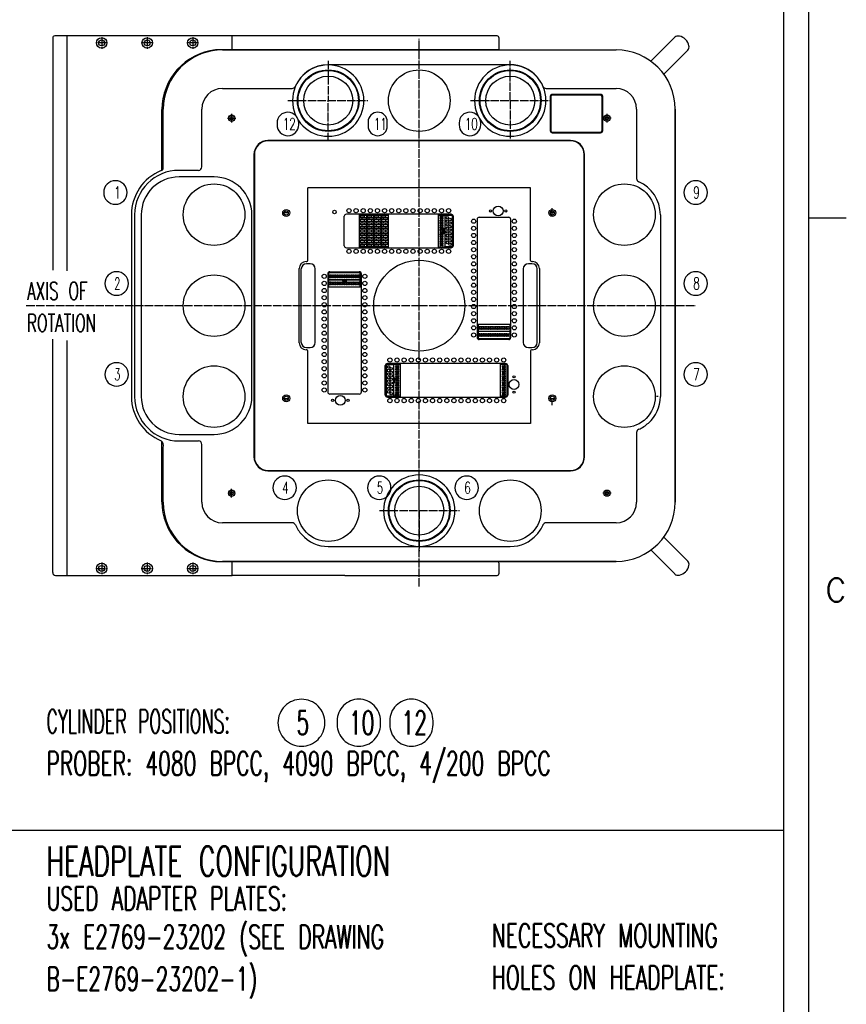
# Model space of a CAD drawing. Extents: x -1765 to 4890, y -3481 to 1222.
# Tile 97 of 98: x 3709 to 4890, y -1099 to 309. Entities that reach past the tile are written whole.
import ezdxf

# ---------------------------------------------------------------- set-up
doc = ezdxf.new("R2010")
doc.units = 0
doc.linetypes.add('DOT_CENTER', pattern=[14, 12, -1, 0, -1])
doc.layers.get('0').update_dxf_attribs({"linetype": 'CONTINUOUS'})
doc.layers.add('1', color=7, linetype='CONTINUOUS')
doc.layers.add('KONTUR', color=7, linetype='CONTINUOUS')
doc.styles.add('CONVERTER_1', font='txt.shx', dxfattribs={"width": 0.63})
doc.styles.add('CONVERTER_11', font='txt.shx', dxfattribs={"width": 0.54})
doc.styles.add('CONVERTER_7', font='txt.shx', dxfattribs={"width": 0.97875})

# ---------------------------------------------------------------- blocks, each defined once
blk = doc.blocks.new('ATA1_S', base_point=(-213.98, -428.2))
at = {"layer": '1', "color": 7, "linetype": 'CONTINUOUS'}
blk.add_line((565.58, -428.2), (565.58, 118.96), dxfattribs=at)
at = {"layer": '1', "color": 1, "linetype": 'CONTINUOUS'}
blk.add_line((565.58, -17.08), (571.93, -17.08), dxfattribs=at)
at = {"layer": '1', "color": 7, "insert": (571.93, -80.39), "char_height": 4, "attachment_point": 6, "style": 'CONVERTER_7'}
blk.add_mtext('C', dxfattribs=at)
blk = doc.blocks.new('TEXT__271', base_point=(-2000, -2800))
at = {"layer": '1', "color": 7, "linetype": 'CONTINUOUS'}
for p, q in [((4800, 600), (4800, -900)), ((4800, -900), (4800, -2200))]:
    blk.add_line(p, q, dxfattribs=at)
at = {"layer": '1', "color": 1, "linetype": 'CONTINUOUS'}
blk.add_line((4800, -850), (400, -850), dxfattribs=at)
at = {"layer": '1', "color": 1}
for points in [[(4111.7, -729.7), (4111.7, -729.7, 0.414214), (4145.3, -696.1), (4145.3, -696.1, 0.414214), (4111.7, -662.5), (4111.7, -662.5, 0.414214), (4078.1, -696.1), (4078.1, -696.1, 0.414214)], [(4193.7, -729.7), (4193.7, -729.7, 0.414214), (4224.6, -698.8), (4224.6, -693.4, 0.414214), (4193.7, -662.5), (4193.7, -662.5, 0.414214), (4162.8, -693.4), (4162.8, -698.8, 0.414214)], [(4268.7, -729.7), (4268.7, -729.7, 0.414214), (4299.6, -698.8), (4299.6, -693.4, 0.414214), (4268.7, -662.5), (4268.7, -662.5, 0.414214), (4237.8, -693.4), (4237.8, -698.8, 0.414214)]]:
    blk.add_lwpolyline(points, format="xyb", close=True, dxfattribs=at)
for s, style, width, p in [('CYLINDER POSITIONS:', 'CONVERTER_11', 0.54, (3747.6, -711)), ('5', 'CONVERTER_1', 0.63, (4104.6, -712.9)), ('10', 'CONVERTER_1', 0.63, (4179.6, -712.9)), ('12', 'CONVERTER_1', 0.63, (4254.6, -712.9)), ('PROBER: 4080 BPCC, 4090 BPCC, 4/200 BPCC', 'CONVERTER_1', 0.63, (3747.6, -771)), ('USED ADAPTER PLATES:', 'CONVERTER_1', 0.63, (3747.6, -964)), ('3x E2769-23202 (SEE DRAWING', 'CONVERTER_1', 0.63, (3747.6, -1019)), ('NECESSARY MOUNTING', 'CONVERTER_1', 0.63, (4383.6, -1017)), ('B-E2769-23202-1)', 'CONVERTER_1', 0.63, (3747.6, -1079)), ('HOLES ON HEADPLATE:', 'CONVERTER_1', 0.63, (4383.6, -1077))]:
    blk.add_text(s, height=33.6, dxfattribs=dict(at, style=style, width=width)).set_placement(p)
at = {"layer": '1', "color": 7, "style": 'CONVERTER_1', "width": 0.63}
blk.add_text('HEADPLATE CONFIGURATION', height=42, dxfattribs=at).set_placement((3747.6, -915))
blk = doc.blocks.new('TEXT__428', base_point=(3860, -567.7))
at = {"layer": '1', "color": 1}
for points in [[(4092.4, 142.9), (4092.4, 142.9, 0.414214), (4107.8, 158.4), (4107.8, 161.1, 0.414214), (4092.4, 176.5), (4092.4, 176.5, 0.414214), (4076.9, 161.1), (4076.9, 158.4, 0.414214)], [(4220.6, 142.9), (4220.6, 142.9, 0.414214), (4234.3, 156.6), (4234.3, 162.8, 0.414214), (4220.6, 176.5), (4220.6, 176.5, 0.414214), (4206.9, 162.8), (4206.9, 156.6, 0.414214)], [(4352.4, 142.9), (4352.4, 142.9, 0.414214), (4367.8, 158.4), (4367.8, 161.1, 0.414214), (4352.4, 176.5), (4352.4, 176.5, 0.414214), (4336.9, 161.1), (4336.9, 158.4, 0.414214)], [(3846.1, 44.9), (3846.1, 44.9, 0.414214), (3862.9, 61.7), (3862.9, 61.7, 0.414214), (3846.1, 78.5), (3846.1, 78.5, 0.414214), (3829.3, 61.7), (3829.3, 61.7, 0.414214)], [(4674.8, 44.9), (4674.8, 44.9, 0.414214), (4691.6, 61.7), (4691.6, 61.7, 0.414214), (4674.8, 78.5), (4674.8, 78.5, 0.414214), (4658, 61.7), (4658, 61.7, 0.414214)], [(3847.8, -85.1), (3847.8, -85.1, 0.414214), (3864.6, -68.3), (3864.6, -68.3, 0.414214), (3847.8, -51.5), (3847.8, -51.5, 0.414214), (3831, -68.3), (3831, -68.3, 0.414214)], [(4674.8, -85.1), (4674.8, -85.1, 0.414214), (4691.6, -68.3), (4691.6, -68.3, 0.414214), (4674.8, -51.5), (4674.8, -51.5, 0.414214), (4658, -68.3), (4658, -68.3, 0.414214)], [(3847.8, -215.1), (3847.8, -215.1, 0.414214), (3864.6, -198.3), (3864.6, -198.3, 0.414214), (3847.8, -181.5), (3847.8, -181.5, 0.414214), (3831, -198.3), (3831, -198.3, 0.414214)], [(4674.8, -215.1), (4674.8, -215.1, 0.414214), (4691.6, -198.3), (4691.6, -198.3, 0.414214), (4674.8, -181.5), (4674.8, -181.5, 0.414214), (4658, -198.3), (4658, -198.3, 0.414214)], [(4087.8, -377.1), (4087.8, -377.1, 0.414214), (4104.6, -360.3), (4104.6, -360.3, 0.414214), (4087.8, -343.5), (4087.8, -343.5, 0.414214), (4071, -360.3), (4071, -360.3, 0.414214)], [(4222.8, -377.1), (4222.8, -377.1, 0.414214), (4239.6, -360.3), (4239.6, -360.3, 0.414214), (4222.8, -343.5), (4222.8, -343.5, 0.414214), (4206, -360.3), (4206, -360.3, 0.414214)], [(4347.8, -377.1), (4347.8, -377.1, 0.414214), (4364.6, -360.3), (4364.6, -360.3, 0.414214), (4347.8, -343.5), (4347.8, -343.5, 0.414214), (4331, -360.3), (4331, -360.3, 0.414214)]]:
    blk.add_lwpolyline(points, format="xyb", close=True, dxfattribs=at)
at = {"layer": '1', "color": 1, "style": 'CONVERTER_1', "width": 0.63}
for s, p in [('12', (4085.3, 151.3)), ('11', (4215.3, 151.3)), ('10', (4345.3, 151.3)), ('9', (4671.3, 53.3)), ('1', (3844.3, 53.3)), ('2', (3844.3, -76.7)), ('8', (4671.3, -76.7)), ('3', (3844.3, -206.7)), ('7', (4671.3, -206.7)), ('6', (4344.3, -368.7)), ('4', (4084.3, -368.7)), ('5', (4219.3, -368.7))]:
    blk.add_text(s, height=16.8, dxfattribs=at).set_placement(p)
at = {"layer": '1', "color": 1, "char_height": 25.2, "attachment_point": 7, "style": 'CONVERTER_1'}
for s, insert in [('AXIS OF', (3720.1, -91.5)), ('ROTATION', (3719.9, -137.4))]:
    blk.add_mtext(s, dxfattribs=dict(at, insert=insert))
blk = doc.blocks.new('MANIPULATOR_TOPVIEW__429', base_point=(509.4, -2107.8))
at = {"layer": '1', "color": 7, "linetype": 'CONTINUOUS'}
for p, q in [((3776.5, 285.5), (3776.5, 201.5)), ((4013, 265.5), (4013, 285.5)), ((4394, 265.5), (4394, 282.5)), ((4394, 265.5), (3989.2, 265.5)), ((3912.5, 93.6), (3912.5, 180.2)), ((3912.5, -380.2), (3912.5, -294)), ((4013, -485.5), (4013, -465.5)), ((4394, -482.5), (4394, -468.5)), ((3760.5, -485.5), (4013, -485.5))]:
    blk.add_line(p, q, dxfattribs=at)
at = {"layer": '1', "color": 7, "linetype": 'DOT_CENTER'}
for p, q in [((3826.5, 283.8), (3826.5, 267.3)), ((3891.5, 283.8), (3891.5, 267.3)), ((3956.5, 283.8), (3956.5, 267.3)), ((3834.8, 275.5), (3818.3, 275.5)), ((3899.8, 275.5), (3883.3, 275.5)), ((3964.8, 275.5), (3948.3, 275.5)), ((3818.3, -475.5), (3834.8, -475.5)), ((3826.5, -467.2), (3826.5, -483.7)), ((3883.3, -475.5), (3899.8, -475.5)), ((3891.5, -467.2), (3891.5, -483.7)), ((3948.3, -475.5), (3964.8, -475.5)), ((3956.5, -467.2), (3956.5, -483.7))]:
    blk.add_line(p, q, dxfattribs=at)
at = {"layer": '1', "color": 7, "linetype": 'CONTINUOUS'}
for centre, radius in [((3826.5, 275.5), 7.5), ((3891.5, 275.5), 7.5), ((3956.5, 275.5), 7.5), ((3826.5, 275.5), 4.2), ((3891.5, 275.5), 4.2), ((3956.5, 275.5), 4.2), ((3826.5, -475.5), 7.5), ((3826.5, -475.5), 4.2), ((3891.5, -475.5), 7.5), ((3891.5, -475.5), 4.2), ((3956.5, -475.5), 7.5), ((3956.5, -475.5), 4.2)]:
    blk.add_circle(centre, radius, dxfattribs=at)
for centre, radius, start, end in [((3759.5, 282.5), 3, 90, 180), ((4391, 282.5), 3, 0, 90), ((3998.2, 180.2), 85.7, 96.0904, 180), ((3998.2, -380.2), 85.7, 180, -96.0904), ((3826.5, -471), 0.5, -152.8503, -90), ((4391, -468.5), 3, 0, 90), ((4391, -482.5), 3, -90, 0)]:
    blk.add_arc(centre, radius, start, end, dxfattribs=at)
at = {"layer": 'KONTUR', "color": 7, "linetype": 'CONTINUOUS'}
for p, q in [((3756.5, 282.5), (3756.5, -49.1)), ((4189.3, 285.5), (3759.5, 285.5)), ((4391, 285.5), (4189.3, 285.5)), ((3776.5, 201.5), (3776.5, -50.1)), ((3756.5, -481.5), (3756.5, -147.8)), ((3776.5, -149.9), (3776.5, -485.5)), ((3989.2, -465.5), (4044.3, -465.5)), ((4044.3, -465.5), (4391, -465.5)), ((4173.9, -485.5), (4013, -485.5)), ((4173.9, -485.5), (4391, -485.5))]:
    blk.add_line(p, q, dxfattribs=at)
blk.add_arc((3760.5, -481.5), 4, 180, -90, dxfattribs=at)
blk = doc.blocks.new('DUTIF__430', base_point=(4058.7, 121.3))
at = {"layer": '1', "color": 7, "linetype": 'CONTINUOUS'}
for p, q in [((4325.5, 30.7), (4176, 30.7)), ((4194.9, -17.3), (4194.9, 30.7)), ((4194.9, 29.2), (4205.1, 29.2)), ((4205.1, 30.7), (4205.1, -17.3)), ((4205.1, -17.3), (4205.1, 30.7)), ((4205.1, 29.2), (4215.2, 29.2)), ((4215.2, 30.7), (4215.2, -17.3)), ((4215.2, -17.3), (4215.2, 30.7)), ((4215.2, 29.2), (4225.4, 29.2)), ((4225.4, 30.7), (4225.4, -17.3)), ((4225.4, -17.3), (4225.4, 30.7)), ((4225.4, 29.2), (4235.6, 29.2)), ((4235.6, 30.7), (4235.6, -17.3)), ((4306.8, 30.7), (4306.8, -17.3)), ((4306.8, 29.2), (4316.8, 29.2)), ((4316.8, -17.3), (4316.8, 30.7)), ((4316.9, -17.3), (4316.9, 30.7)), ((4316.9, 29.2), (4326.9, 29.2)), ((4326.9, 30.3), (4326.9, -17)), ((4173, -14.3), (4173, 27.7)), ((4202, 28), (4195.4, 28)), ((4195.4, 28), (4195.4, 26)), ((4195.4, 26), (4202, 26)), ((4195.4, 22.9), (4195.4, 20.9)), ((4202, 22.9), (4195.4, 22.9)), ((4195.4, 20.9), (4202, 20.9)), ((4195.4, 17.9), (4195.4, 15.8)), ((4202, 17.9), (4195.4, 17.9)), ((4195.4, 15.8), (4202, 15.8)), ((4198, 25.5), (4198, 23.4)), ((4204.6, 25.5), (4198, 25.5)), ((4198, 23.4), (4204.6, 23.4)), ((4204.6, 20.4), (4198, 20.4)), ((4198, 20.4), (4198, 18.4)), ((4198, 18.4), (4204.6, 18.4)), ((4204.6, 15.3), (4198, 15.3)), ((4198, 15.3), (4198, 13.3)), ((4202, 26), (4202, 28)), ((4202, 20.9), (4202, 22.9)), ((4202, 15.8), (4202, 17.9)), ((4204.6, 23.4), (4204.6, 25.5)), ((4204.6, 18.4), (4204.6, 20.4)), ((4204.6, 13.3), (4204.6, 15.3)), ((4205.6, 28), (4205.6, 26)), ((4212.2, 28), (4205.6, 28)), ((4205.6, 26), (4212.2, 26)), ((4212.2, 22.9), (4205.6, 22.9)), ((4205.6, 22.9), (4205.6, 20.9)), ((4205.6, 20.9), (4212.2, 20.9)), ((4212.2, 17.9), (4205.6, 17.9)), ((4205.6, 17.9), (4205.6, 15.8)), ((4205.6, 15.8), (4212.2, 15.8)), ((4214.7, 25.5), (4208.1, 25.5)), ((4208.1, 25.5), (4208.1, 23.4)), ((4208.1, 23.4), (4214.7, 23.4)), ((4208.1, 20.4), (4208.1, 18.4)), ((4214.7, 20.4), (4208.1, 20.4)), ((4208.1, 18.4), (4214.7, 18.4)), ((4208.1, 15.3), (4208.1, 13.3)), ((4214.7, 15.3), (4208.1, 15.3)), ((4212.2, 26), (4212.2, 28)), ((4212.2, 20.9), (4212.2, 22.9)), ((4212.2, 15.8), (4212.2, 17.9)), ((4214.7, 23.4), (4214.7, 25.5)), ((4214.7, 18.4), (4214.7, 20.4)), ((4214.7, 13.3), (4214.7, 15.3)), ((4222.4, 28), (4215.7, 28)), ((4215.7, 28), (4215.7, 26)), ((4215.7, 26), (4222.4, 26)), ((4215.7, 22.9), (4215.7, 20.9)), ((4222.4, 22.9), (4215.7, 22.9)), ((4215.7, 20.9), (4222.4, 20.9)), ((4215.7, 17.9), (4215.7, 15.8)), ((4222.4, 17.9), (4215.7, 17.9)), ((4215.7, 15.8), (4222.4, 15.8)), ((4218.3, 25.5), (4218.3, 23.4)), ((4224.9, 25.5), (4218.3, 25.5)), ((4218.3, 23.4), (4224.9, 23.4)), ((4224.9, 20.4), (4218.3, 20.4)), ((4218.3, 20.4), (4218.3, 18.4)), ((4218.3, 18.4), (4224.9, 18.4)), ((4224.9, 15.3), (4218.3, 15.3)), ((4218.3, 15.3), (4218.3, 13.3)), ((4222.4, 26), (4222.4, 28)), ((4222.4, 20.9), (4222.4, 22.9)), ((4222.4, 15.8), (4222.4, 17.9)), ((4224.9, 23.4), (4224.9, 25.5)), ((4224.9, 18.4), (4224.9, 20.4)), ((4224.9, 13.3), (4224.9, 15.3)), ((4225.9, 28), (4225.9, 26)), ((4232.5, 28), (4225.9, 28)), ((4225.9, 26), (4232.5, 26)), ((4232.5, 22.9), (4225.9, 22.9)), ((4225.9, 22.9), (4225.9, 20.9)), ((4225.9, 20.9), (4232.5, 20.9)), ((4232.5, 17.9), (4225.9, 17.9)), ((4225.9, 17.9), (4225.9, 15.8)), ((4225.9, 15.8), (4232.5, 15.8)), ((4235.1, 25.5), (4228.4, 25.5)), ((4228.4, 25.5), (4228.4, 23.4)), ((4228.4, 23.4), (4235.1, 23.4)), ((4228.4, 20.4), (4228.4, 18.4)), ((4235.1, 20.4), (4228.4, 20.4)), ((4228.4, 18.4), (4235.1, 18.4)), ((4228.4, 15.3), (4228.4, 13.3)), ((4235.1, 15.3), (4228.4, 15.3)), ((4232.5, 26), (4232.5, 28)), ((4232.5, 20.9), (4232.5, 22.9)), ((4232.5, 15.8), (4232.5, 17.9)), ((4235.1, 23.4), (4235.1, 25.5)), ((4235.1, 18.4), (4235.1, 20.4)), ((4235.1, 13.3), (4235.1, 15.3)), ((4312.1, 27.9), (4313.9, 27.9)), ((4312.1, 26.1), (4312.1, 27.9)), ((4313.9, 26.1), (4312.1, 26.1)), ((4313.9, 27.9), (4313.9, 26.1)), ((4328.5, 27.7), (4328.5, -14.3)), ((4362.7, 23.3), (4362.7, -145.5)), ((4365.7, 26.3), (4407.7, 26.3)), ((4410.7, -145.5), (4410.7, 23.3)), ((4195.4, 12.8), (4195.4, 10.7)), ((4202, 12.8), (4195.4, 12.8)), ((4195.4, 10.7), (4202, 10.7)), ((4195.4, 7.7), (4195.4, 5.7)), ((4202, 7.7), (4195.4, 7.7)), ((4195.4, 5.7), (4202, 5.7)), ((4195.4, 2.6), (4195.4, 0.6)), ((4202, 2.6), (4195.4, 2.6)), ((4195.4, 0.6), (4202, 0.6)), ((4198, 13.3), (4204.6, 13.3)), ((4204.6, 10.2), (4198, 10.2)), ((4198, 10.2), (4198, 8.2)), ((4198, 8.2), (4204.6, 8.2)), ((4204.6, 5.2), (4198, 5.2)), ((4198, 5.2), (4198, 3.1)), ((4198, 3.1), (4204.6, 3.1)), ((4204.6, 0.1), (4198, 0.1)), ((4198, 0.1), (4198, -2)), ((4202, 10.7), (4202, 12.8)), ((4202, 5.7), (4202, 7.7)), ((4202, 0.6), (4202, 2.6)), ((4204.6, 8.2), (4204.6, 10.2)), ((4204.6, 3.1), (4204.6, 5.2)), ((4204.6, -2), (4204.6, 0.1)), ((4212.2, 12.8), (4205.6, 12.8)), ((4205.6, 12.8), (4205.6, 10.7)), ((4205.6, 10.7), (4212.2, 10.7)), ((4212.2, 7.7), (4205.6, 7.7)), ((4205.6, 7.7), (4205.6, 5.7)), ((4205.6, 5.7), (4212.2, 5.7)), ((4212.2, 2.6), (4205.6, 2.6)), ((4205.6, 2.6), (4205.6, 0.6)), ((4205.6, 0.6), (4212.2, 0.6)), ((4208.1, 13.3), (4214.7, 13.3)), ((4208.1, 10.2), (4208.1, 8.2)), ((4214.7, 10.2), (4208.1, 10.2)), ((4208.1, 8.2), (4214.7, 8.2)), ((4208.1, 5.2), (4208.1, 3.1)), ((4214.7, 5.2), (4208.1, 5.2)), ((4208.1, 3.1), (4214.7, 3.1)), ((4208.1, 0.1), (4208.1, -2)), ((4214.7, 0.1), (4208.1, 0.1)), ((4212.2, 10.7), (4212.2, 12.8)), ((4212.2, 5.7), (4212.2, 7.7)), ((4212.2, 0.6), (4212.2, 2.6)), ((4214.7, 8.2), (4214.7, 10.2)), ((4214.7, 3.1), (4214.7, 5.2)), ((4214.7, -2), (4214.7, 0.1)), ((4215.7, 12.8), (4215.7, 10.7)), ((4222.4, 12.8), (4215.7, 12.8)), ((4215.7, 10.7), (4222.4, 10.7)), ((4215.7, 7.7), (4215.7, 5.7)), ((4222.4, 7.7), (4215.7, 7.7)), ((4215.7, 5.7), (4222.4, 5.7)), ((4215.7, 2.6), (4215.7, 0.6)), ((4222.4, 2.6), (4215.7, 2.6)), ((4215.7, 0.6), (4222.4, 0.6)), ((4218.3, 13.3), (4224.9, 13.3)), ((4224.9, 10.2), (4218.3, 10.2)), ((4218.3, 10.2), (4218.3, 8.2)), ((4218.3, 8.2), (4224.9, 8.2)), ((4224.9, 5.2), (4218.3, 5.2)), ((4218.3, 5.2), (4218.3, 3.1)), ((4218.3, 3.1), (4224.9, 3.1)), ((4224.9, 0.1), (4218.3, 0.1)), ((4218.3, 0.1), (4218.3, -2)), ((4222.4, 10.7), (4222.4, 12.8)), ((4222.4, 5.7), (4222.4, 7.7)), ((4222.4, 0.6), (4222.4, 2.6)), ((4224.9, 8.2), (4224.9, 10.2)), ((4224.9, 3.1), (4224.9, 5.2)), ((4224.9, -2), (4224.9, 0.1)), ((4232.5, 12.8), (4225.9, 12.8)), ((4225.9, 12.8), (4225.9, 10.7)), ((4225.9, 10.7), (4232.5, 10.7)), ((4232.5, 7.7), (4225.9, 7.7)), ((4225.9, 7.7), (4225.9, 5.7)), ((4225.9, 5.7), (4232.5, 5.7)), ((4232.5, 2.6), (4225.9, 2.6)), ((4225.9, 2.6), (4225.9, 0.6)), ((4225.9, 0.6), (4232.5, 0.6)), ((4228.4, 13.3), (4235.1, 13.3)), ((4228.4, 10.2), (4228.4, 8.2)), ((4235.1, 10.2), (4228.4, 10.2)), ((4228.4, 8.2), (4235.1, 8.2)), ((4228.4, 5.2), (4228.4, 3.1)), ((4235.1, 5.2), (4228.4, 5.2)), ((4228.4, 3.1), (4235.1, 3.1)), ((4228.4, 0.1), (4228.4, -2)), ((4235.1, 0.1), (4228.4, 0.1)), ((4232.5, 10.7), (4232.5, 12.8)), ((4232.5, 5.7), (4232.5, 7.7)), ((4232.5, 0.6), (4232.5, 2.6)), ((4235.1, 8.2), (4235.1, 10.2)), ((4235.1, 3.1), (4235.1, 5.2)), ((4235.1, -2), (4235.1, 0.1)), ((4316.8, 9.7), (4314.7, 9.7)), ((4314.7, 9.7), (4314.7, 3.7)), ((4314.7, 3.7), (4316.8, 3.7)), ((4195.4, -2.5), (4195.4, -4.5)), ((4202, -2.5), (4195.4, -2.5)), ((4195.4, -4.5), (4202, -4.5)), ((4195.4, -7.5), (4195.4, -9.6)), ((4202, -7.5), (4195.4, -7.5)), ((4195.4, -9.6), (4202, -9.6)), ((4195.4, -12.6), (4195.4, -14.7)), ((4202, -12.6), (4195.4, -12.6)), ((4198, -2), (4204.6, -2)), ((4204.6, -5), (4198, -5)), ((4198, -5), (4198, -7)), ((4198, -7), (4204.6, -7)), ((4204.6, -10.1), (4198, -10.1)), ((4198, -10.1), (4198, -12.1)), ((4198, -12.1), (4204.6, -12.1)), ((4202, -4.5), (4202, -2.5)), ((4202, -9.6), (4202, -7.5)), ((4202, -14.7), (4202, -12.6)), ((4204.6, -7), (4204.6, -5)), ((4204.6, -12.1), (4204.6, -10.1)), ((4212.2, -2.5), (4205.6, -2.5)), ((4205.6, -2.5), (4205.6, -4.5)), ((4205.6, -4.5), (4212.2, -4.5)), ((4212.2, -7.5), (4205.6, -7.5)), ((4205.6, -7.5), (4205.6, -9.6)), ((4205.6, -9.6), (4212.2, -9.6)), ((4212.2, -12.6), (4205.6, -12.6)), ((4205.6, -12.6), (4205.6, -14.7)), ((4208.1, -2), (4214.7, -2)), ((4208.1, -5), (4208.1, -7)), ((4214.7, -5), (4208.1, -5)), ((4208.1, -7), (4214.7, -7)), ((4208.1, -10.1), (4208.1, -12.1)), ((4214.7, -10.1), (4208.1, -10.1)), ((4208.1, -12.1), (4214.7, -12.1)), ((4212.2, -4.5), (4212.2, -2.5)), ((4212.2, -9.6), (4212.2, -7.5)), ((4212.2, -14.7), (4212.2, -12.6)), ((4214.7, -7), (4214.7, -5)), ((4214.7, -12.1), (4214.7, -10.1)), ((4215.7, -2.5), (4215.7, -4.5)), ((4222.4, -2.5), (4215.7, -2.5)), ((4215.7, -4.5), (4222.4, -4.5)), ((4215.7, -7.5), (4215.7, -9.6)), ((4222.4, -7.5), (4215.7, -7.5)), ((4215.7, -9.6), (4222.4, -9.6)), ((4215.7, -12.6), (4215.7, -14.7)), ((4222.4, -12.6), (4215.7, -12.6)), ((4218.3, -2), (4224.9, -2)), ((4224.9, -5), (4218.3, -5)), ((4218.3, -5), (4218.3, -7)), ((4218.3, -7), (4224.9, -7)), ((4224.9, -10.1), (4218.3, -10.1)), ((4218.3, -10.1), (4218.3, -12.1)), ((4218.3, -12.1), (4224.9, -12.1)), ((4222.4, -4.5), (4222.4, -2.5)), ((4222.4, -9.6), (4222.4, -7.5)), ((4222.4, -14.7), (4222.4, -12.6)), ((4224.9, -7), (4224.9, -5)), ((4224.9, -12.1), (4224.9, -10.1)), ((4232.5, -2.5), (4225.9, -2.5)), ((4225.9, -2.5), (4225.9, -4.5)), ((4225.9, -4.5), (4232.5, -4.5)), ((4232.5, -7.5), (4225.9, -7.5)), ((4225.9, -7.5), (4225.9, -9.6)), ((4225.9, -9.6), (4232.5, -9.6)), ((4232.5, -12.6), (4225.9, -12.6)), ((4225.9, -12.6), (4225.9, -14.7)), ((4228.4, -2), (4235.1, -2)), ((4228.4, -5), (4228.4, -7)), ((4235.1, -5), (4228.4, -5)), ((4228.4, -7), (4235.1, -7)), ((4228.4, -10.1), (4228.4, -12.1)), ((4235.1, -10.1), (4228.4, -10.1)), ((4228.4, -12.1), (4235.1, -12.1)), ((4232.5, -4.5), (4232.5, -2.5)), ((4232.5, -9.6), (4232.5, -7.5)), ((4232.5, -14.7), (4232.5, -12.6)), ((4235.1, -7), (4235.1, -5)), ((4235.1, -12.1), (4235.1, -10.1)), ((4176, -17.3), (4325.5, -17.3)), ((4205.1, -15.8), (4194.9, -15.8)), ((4195.4, -14.7), (4202, -14.7)), ((4215.2, -15.8), (4205.1, -15.8)), ((4205.6, -14.7), (4212.2, -14.7)), ((4225.4, -15.8), (4215.2, -15.8)), ((4215.7, -14.7), (4222.4, -14.7)), ((4235.6, -15.8), (4225.4, -15.8)), ((4225.9, -14.7), (4232.5, -14.7)), ((4306.8, -15.8), (4316.8, -15.8)), ((4326.9, -15.8), (4316.9, -15.8)), ((4124, -40), (4119, -40)), ((4441, -40), (4436, -40)), ((4111.5, -152.5), (4111.5, -47.5)), ((4131.5, -152.5), (4131.5, -47.5)), ((4149.3, -54.5), (4149.3, -223.3)), ((4197, -53.1), (4149.7, -53.1)), ((4150.8, -63.1), (4150.8, -53.1)), ((4152.3, -51.5), (4194.3, -51.5)), ((4195.8, -63.1), (4195.8, -53.1)), ((4197.3, -223.3), (4197.3, -54.5)), ((4428.5, -47.5), (4428.5, -152.5)), ((4448.5, -152.5), (4448.5, -47.5)), ((4149.3, -63.1), (4197.3, -63.1)), ((4197.3, -63.2), (4149.3, -63.2)), ((4150.8, -73.2), (4150.8, -63.2)), ((4152.1, -67.9), (4152.1, -66.1)), ((4152.1, -66.1), (4153.9, -66.1)), ((4153.9, -67.9), (4152.1, -67.9)), ((4153.9, -66.1), (4153.9, -67.9)), ((4170.3, -63.2), (4170.3, -65.2)), ((4170.3, -65.2), (4176.3, -65.2)), ((4176.3, -65.2), (4176.3, -63.2)), ((4195.8, -73.2), (4195.8, -63.2)), ((4149.3, -73.2), (4197.3, -73.2)), ((4364.2, -126.7), (4362.7, -126.7)), ((4362.7, -136.7), (4364.2, -136.7)), ((4364.2, -136.9), (4362.7, -136.9)), ((4364.2, -126.7), (4364.2, -136.7)), ((4409.2, -126.7), (4364.2, -126.7)), ((4364.2, -136.7), (4409.2, -136.7)), ((4364.2, -136.9), (4364.2, -146.9)), ((4409.2, -136.9), (4364.2, -136.9)), ((4409.2, -126.7), (4409.2, -136.7)), ((4410.7, -126.7), (4409.2, -126.7)), ((4409.2, -136.7), (4410.7, -136.7)), ((4409.2, -136.9), (4409.2, -146.9)), ((4410.7, -136.9), (4409.2, -136.9)), ((4362.7, -146.9), (4364.2, -146.9)), ((4364.2, -146.9), (4409.2, -146.9)), ((4407.7, -148.5), (4365.7, -148.5)), ((4409.2, -146.9), (4410.7, -146.9)), ((4119, -160), (4124, -160)), ((4436, -160), (4441, -160)), ((4403.3, -182.7), (4234.5, -182.7)), ((4243.1, -182.7), (4243.1, -230.7)), ((4243.2, -182.7), (4243.2, -230.7)), ((4253.2, -230.7), (4253.2, -182.7)), ((4395.7, -182.7), (4395.7, -230.7)), ((4231.5, -227.7), (4231.5, -185.7)), ((4233.1, -230.3), (4233.1, -183)), ((4233.1, -184.2), (4243.1, -184.2)), ((4253.2, -184.2), (4243.2, -184.2)), ((4405.6, -184.2), (4395.7, -184.2)), ((4405.6, -229.5), (4405.6, -183.9)), ((4406.3, -185.7), (4406.3, -227.7)), ((4245.2, -203.7), (4243.2, -203.7)), ((4243.2, -209.7), (4245.2, -209.7)), ((4245.2, -209.7), (4245.2, -203.7)), ((4194.3, -226.3), (4152.3, -226.3)), ((4243.1, -229.2), (4233.1, -229.2)), ((4234.5, -230.7), (4403.3, -230.7)), ((4253.2, -229.2), (4243.2, -229.2)), ((4246.1, -227.9), (4246.1, -226.1)), ((4246.1, -226.1), (4247.9, -226.1)), ((4247.9, -227.9), (4246.1, -227.9)), ((4247.9, -226.1), (4247.9, -227.9)), ((4405.6, -229.2), (4395.7, -229.2))]:
    blk.add_line(p, q, dxfattribs=at)
for centre, radius in [((4392.7, 35.4), 7), ((4159, 33.8), 2.5), ((4179.7, 35.7), 3), ((4189.8, 35.7), 3), ((4200, 35.7), 3), ((4210.1, 35.7), 3), ((4220.3, 35.7), 3), ((4230.5, 35.7), 3), ((4240.6, 35.7), 3), ((4250.8, 35.7), 3), ((4260.9, 35.7), 3), ((4271.1, 35.7), 3), ((4281.3, 35.7), 3), ((4291.4, 35.7), 3), ((4301.6, 35.7), 3), ((4311.8, 35.7), 3), ((4321.9, 35.7), 3), ((4381.7, 35.4), 1.6), ((4403.7, 35.4), 1.6), ((4310.5, 27), 0.9), ((4310.5, 24.5), 0.9), ((4310.5, 21.9), 0.9), ((4310.5, 19.4), 0.9), ((4310.5, 16.8), 0.9), ((4310.5, 14.3), 0.9), ((4313, 27), 0.9), ((4313, 24.5), 0.9), ((4313, 21.9), 0.9), ((4313, 19.4), 0.9), ((4313, 16.8), 0.9), ((4313, 14.3), 0.9), ((4320, 25.7), 1.8), ((4320, 20.7), 1.8), ((4320, 15.6), 1.8), ((4323.8, 23.2), 1.8), ((4323.8, 18.1), 1.8), ((4323.8, 13), 1.8), ((4357.7, 20.7), 3), ((4415.7, 20.7), 3), ((4310.5, 11.8), 0.9), ((4310.5, 9.2), 0.9), ((4310.5, 6.7), 0.9), ((4310.5, 4.1), 0.9), ((4310.5, 1.6), 0.9), ((4313, 11.8), 0.9), ((4313, 9.2), 0.9), ((4313, 6.7), 0.9), ((4313, 4.1), 0.9), ((4313, 1.6), 0.9), ((4320, 10.5), 1.8), ((4320, 5.4), 1.8), ((4320, 0.3), 1.8), ((4323.8, 8), 1.8), ((4323.8, 2.9), 1.8), ((4357.7, 10.5), 3), ((4357.7, 0.3), 3), ((4415.7, 10.5), 3), ((4415.7, 0.3), 3), ((4310.5, -0.9), 0.9), ((4310.5, -3.5), 0.9), ((4310.5, -6), 0.9), ((4310.5, -8.6), 0.9), ((4310.5, -11.1), 0.9), ((4310.5, -13.6), 0.9), ((4313, -0.9), 0.9), ((4313, -3.5), 0.9), ((4313, -6), 0.9), ((4313, -8.6), 0.9), ((4313, -11.1), 0.9), ((4313, -13.6), 0.9), ((4320, -4.7), 1.8), ((4320, -9.8), 1.8), ((4323.8, -2.2), 1.8), ((4323.8, -7.3), 1.8), ((4323.8, -12.4), 1.8), ((4357.7, -9.8), 3), ((4415.7, -9.8), 3), ((4179.7, -22.3), 3), ((4189.8, -22.3), 3), ((4200, -22.3), 3), ((4210.1, -22.3), 3), ((4220.3, -22.3), 3), ((4230.5, -22.3), 3), ((4240.6, -22.3), 3), ((4250.8, -22.3), 3), ((4260.9, -22.3), 3), ((4271.1, -22.3), 3), ((4281.3, -22.3), 3), ((4291.4, -22.3), 3), ((4301.6, -22.3), 3), ((4311.8, -22.3), 3), ((4321.9, -22.3), 3), ((4357.7, -20), 3), ((4357.7, -30.1), 3), ((4415.7, -20), 3), ((4415.7, -30.1), 3), ((4280, -100), 65), ((4357.7, -40.3), 3), ((4415.7, -40.3), 3), ((4144.3, -58.1), 3), ((4153, -56.8), 0.9), ((4155.5, -56.8), 0.9), ((4158.1, -56.8), 0.9), ((4160.6, -56.8), 0.9), ((4163.2, -56.8), 0.9), ((4165.7, -56.8), 0.9), ((4168.2, -56.8), 0.9), ((4170.8, -56.8), 0.9), ((4173.3, -56.8), 0.9), ((4175.9, -56.8), 0.9), ((4178.4, -56.8), 0.9), ((4180.9, -56.8), 0.9), ((4183.5, -56.8), 0.9), ((4186, -56.8), 0.9), ((4188.6, -56.8), 0.9), ((4191.1, -56.8), 0.9), ((4193.6, -56.8), 0.9), ((4202.3, -58.1), 3), ((4357.7, -50.5), 3), ((4415.7, -50.5), 3), ((4144.3, -68.2), 3), ((4153, -59.4), 0.9), ((4153, -67), 0.9), ((4153, -69.5), 0.9), ((4155.5, -59.4), 0.9), ((4155.5, -67), 0.9), ((4155.5, -69.5), 0.9), ((4158.1, -59.4), 0.9), ((4158.1, -67), 0.9), ((4158.1, -69.5), 0.9), ((4160.6, -59.4), 0.9), ((4160.6, -67), 0.9), ((4160.6, -69.5), 0.9), ((4163.2, -59.4), 0.9), ((4163.2, -67), 0.9), ((4163.2, -69.5), 0.9), ((4165.7, -59.4), 0.9), ((4165.7, -67), 0.9), ((4165.7, -69.5), 0.9), ((4168.2, -59.4), 0.9), ((4168.2, -67), 0.9), ((4168.2, -69.5), 0.9), ((4170.8, -59.4), 0.9), ((4170.8, -67), 0.9), ((4170.8, -69.5), 0.9), ((4173.3, -59.4), 0.9), ((4173.3, -67), 0.9), ((4173.3, -69.5), 0.9), ((4175.9, -59.4), 0.9), ((4175.9, -67), 0.9), ((4175.9, -69.5), 0.9), ((4178.4, -59.4), 0.9), ((4178.4, -67), 0.9), ((4178.4, -69.5), 0.9), ((4180.9, -59.4), 0.9), ((4180.9, -67), 0.9), ((4180.9, -69.5), 0.9), ((4183.5, -59.4), 0.9), ((4183.5, -67), 0.9), ((4183.5, -69.5), 0.9), ((4186, -59.4), 0.9), ((4186, -67), 0.9), ((4186, -69.5), 0.9), ((4188.6, -59.4), 0.9), ((4188.6, -67), 0.9), ((4188.6, -69.5), 0.9), ((4191.1, -59.4), 0.9), ((4191.1, -67), 0.9), ((4191.1, -69.5), 0.9), ((4193.6, -59.4), 0.9), ((4193.6, -67), 0.9), ((4193.6, -69.5), 0.9), ((4202.3, -68.2), 3), ((4357.7, -60.6), 3), ((4357.7, -70.8), 3), ((4415.7, -60.6), 3), ((4415.7, -70.8), 3), ((4144.3, -78.4), 3), ((4202.3, -78.4), 3), ((4357.7, -80.9), 3), ((4415.7, -80.9), 3), ((4144.3, -88.6), 3), ((4144.3, -98.7), 3), ((4202.3, -88.6), 3), ((4202.3, -98.7), 3), ((4357.7, -91.1), 3), ((4357.7, -101.3), 3), ((4415.7, -91.1), 3), ((4415.7, -101.3), 3), ((4144.3, -108.9), 3), ((4202.3, -108.9), 3), ((4357.7, -111.4), 3), ((4415.7, -111.4), 3), ((4144.3, -119), 3), ((4144.3, -129.2), 3), ((4202.3, -119), 3), ((4202.3, -129.2), 3), ((4357.7, -121.6), 3), ((4415.7, -121.6), 3), ((4144.3, -139.4), 3), ((4202.3, -139.4), 3), ((4357.7, -131.7), 3), ((4357.7, -141.9), 3), ((4366.4, -130.5), 0.9), ((4366.4, -133), 0.9), ((4366.4, -140.6), 0.9), ((4368.9, -130.5), 0.9), ((4368.9, -133), 0.9), ((4368.9, -140.6), 0.9), ((4371.4, -130.5), 0.9), ((4371.4, -133), 0.9), ((4371.4, -140.6), 0.9), ((4374, -130.5), 0.9), ((4374, -133), 0.9), ((4374, -140.6), 0.9), ((4376.5, -130.5), 0.9), ((4376.5, -133), 0.9), ((4376.5, -140.6), 0.9), ((4379.1, -130.5), 0.9), ((4379.1, -133), 0.9), ((4379.1, -140.6), 0.9), ((4381.6, -130.5), 0.9), ((4381.6, -133), 0.9), ((4381.6, -140.6), 0.9), ((4384.1, -130.5), 0.9), ((4384.1, -133), 0.9), ((4384.1, -140.6), 0.9), ((4386.7, -130.5), 0.9), ((4386.7, -133), 0.9), ((4386.7, -140.6), 0.9), ((4389.2, -130.5), 0.9), ((4389.2, -133), 0.9), ((4389.2, -140.6), 0.9), ((4391.8, -130.5), 0.9), ((4391.8, -133), 0.9), ((4391.8, -140.6), 0.9), ((4394.3, -130.5), 0.9), ((4394.3, -133), 0.9), ((4394.3, -140.6), 0.9), ((4396.8, -130.5), 0.9), ((4396.8, -133), 0.9), ((4396.8, -140.6), 0.9), ((4399.4, -130.5), 0.9), ((4399.4, -133), 0.9), ((4399.4, -140.6), 0.9), ((4401.9, -130.5), 0.9), ((4401.9, -133), 0.9), ((4401.9, -140.6), 0.9), ((4404.5, -130.5), 0.9), ((4404.5, -133), 0.9), ((4404.5, -140.6), 0.9), ((4407, -130.5), 0.9), ((4407, -133), 0.9), ((4407, -140.6), 0.9), ((4415.7, -131.7), 3), ((4415.7, -141.9), 3), ((4144.3, -149.5), 3), ((4202.3, -149.5), 3), ((4366.4, -143.2), 0.9), ((4368.9, -143.2), 0.9), ((4371.4, -143.2), 0.9), ((4374, -143.2), 0.9), ((4376.5, -143.2), 0.9), ((4379.1, -143.2), 0.9), ((4381.6, -143.2), 0.9), ((4384.1, -143.2), 0.9), ((4386.7, -143.2), 0.9), ((4389.2, -143.2), 0.9), ((4391.8, -143.2), 0.9), ((4394.3, -143.2), 0.9), ((4396.8, -143.2), 0.9), ((4399.4, -143.2), 0.9), ((4401.9, -143.2), 0.9), ((4404.5, -143.2), 0.9), ((4407, -143.2), 0.9), ((4144.3, -159.7), 3), ((4144.3, -169.8), 3), ((4202.3, -159.7), 3), ((4202.3, -169.8), 3), ((4144.3, -180), 3), ((4202.3, -180), 3), ((4238.1, -177.7), 3), ((4248.2, -177.7), 3), ((4258.4, -177.7), 3), ((4268.6, -177.7), 3), ((4278.7, -177.7), 3), ((4288.9, -177.7), 3), ((4299, -177.7), 3), ((4309.2, -177.7), 3), ((4319.4, -177.7), 3), ((4329.5, -177.7), 3), ((4339.7, -177.7), 3), ((4349.9, -177.7), 3), ((4360, -177.7), 3), ((4370.2, -177.7), 3), ((4380.3, -177.7), 3), ((4390.5, -177.7), 3), ((4400.6, -177.7), 3), ((4144.3, -190.2), 3), ((4202.3, -190.2), 3), ((4236.2, -187.6), 1.8), ((4236.2, -192.7), 1.8), ((4236.2, -197.8), 1.8), ((4240, -190.2), 1.8), ((4240, -195.2), 1.8), ((4247, -186.4), 0.9), ((4247, -188.9), 0.9), ((4247, -191.4), 0.9), ((4247, -194), 0.9), ((4247, -196.5), 0.9), ((4249.5, -186.4), 0.9), ((4249.5, -188.9), 0.9), ((4249.5, -191.4), 0.9), ((4249.5, -194), 0.9), ((4249.5, -196.5), 0.9), ((4399.4, -186.4), 0.9), ((4399.4, -188.9), 0.9), ((4399.4, -191.4), 0.9), ((4399.4, -194), 0.9), ((4399.4, -196.5), 0.9), ((4401.9, -186.4), 0.9), ((4401.9, -188.9), 0.9), ((4401.9, -191.4), 0.9), ((4401.9, -194), 0.9), ((4401.9, -196.5), 0.9), ((4144.3, -200.3), 3), ((4144.3, -210.5), 3), ((4202.3, -200.3), 3), ((4202.3, -210.5), 3), ((4236.2, -202.9), 1.8), ((4236.2, -207.9), 1.8), ((4240, -200.3), 1.8), ((4240, -205.4), 1.8), ((4240, -210.5), 1.8), ((4247, -199.1), 0.9), ((4247, -201.6), 0.9), ((4247, -204.1), 0.9), ((4247, -206.7), 0.9), ((4247, -209.2), 0.9), ((4247, -211.8), 0.9), ((4249.5, -199.1), 0.9), ((4249.5, -201.6), 0.9), ((4249.5, -204.1), 0.9), ((4249.5, -206.7), 0.9), ((4249.5, -209.2), 0.9), ((4249.5, -211.8), 0.9), ((4399.4, -199.1), 0.9), ((4399.4, -201.6), 0.9), ((4399.4, -204.1), 0.9), ((4399.4, -206.7), 0.9), ((4399.4, -209.2), 0.9), ((4399.4, -211.8), 0.9), ((4401.9, -199.1), 0.9), ((4401.9, -201.6), 0.9), ((4401.9, -204.1), 0.9), ((4401.9, -206.7), 0.9), ((4401.9, -209.2), 0.9), ((4401.9, -211.8), 0.9), ((4415.4, -212.7), 7), ((4415.4, -201.7), 1.6), ((4144.3, -220.6), 3), ((4202.3, -220.6), 3), ((4236.2, -213), 1.8), ((4236.2, -218.1), 1.8), ((4236.2, -223.2), 1.8), ((4240, -215.6), 1.8), ((4240, -220.6), 1.8), ((4240, -225.7), 1.8), ((4247, -214.3), 0.9), ((4247, -216.8), 0.9), ((4247, -219.4), 0.9), ((4247, -221.9), 0.9), ((4247, -224.5), 0.9), ((4249.5, -214.3), 0.9), ((4249.5, -216.8), 0.9), ((4249.5, -219.4), 0.9), ((4249.5, -221.9), 0.9), ((4249.5, -224.5), 0.9), ((4399.4, -214.3), 0.9), ((4399.4, -216.8), 0.9), ((4399.4, -219.4), 0.9), ((4399.4, -221.9), 0.9), ((4399.4, -224.5), 0.9), ((4401.9, -214.3), 0.9), ((4401.9, -216.8), 0.9), ((4401.9, -219.4), 0.9), ((4401.9, -221.9), 0.9), ((4401.9, -224.5), 0.9), ((4415.4, -223.7), 1.6), ((4156.3, -235.4), 1.6), ((4167.3, -235.4), 7), ((4178.3, -235.4), 1.6), ((4238.1, -235.7), 3), ((4248.2, -235.7), 3), ((4247, -227), 0.9), ((4249.5, -227), 0.9), ((4258.4, -235.7), 3), ((4268.6, -235.7), 3), ((4278.7, -235.7), 3), ((4288.9, -235.7), 3), ((4299, -235.7), 3), ((4309.2, -235.7), 3), ((4319.4, -235.7), 3), ((4329.5, -235.7), 3), ((4339.7, -235.7), 3), ((4349.9, -235.7), 3), ((4360, -235.7), 3), ((4370.2, -235.7), 3), ((4380.3, -235.7), 3), ((4390.5, -235.7), 3), ((4400.6, -235.7), 3), ((4399.4, -227), 0.9), ((4401.9, -227), 0.9)]:
    blk.add_circle(centre, radius, dxfattribs=at)
for centre, radius, start, end in [((4176, 27.7), 3, 90, 180), ((4325.5, 27.7), 3, 0, 90), ((4365.7, 23.3), 3, 90, 180), ((4407.7, 23.3), 3, 0, 90), ((4176, -14.3), 3, 180, -90), ((4325.5, -14.3), 3, -90, 0), ((4119, -47.5), 7.5, 90, 180), ((4124, -47.5), 7.5, 0, 90), ((4436, -47.5), 7.5, 90, 180), ((4441, -47.5), 7.5, 0, 90), ((4152.3, -54.5), 3, 90, 180), ((4194.3, -54.5), 3, 0, 90), ((4119, -152.5), 7.5, -180, -90), ((4124, -152.5), 7.5, -90, 0), ((4365.7, -145.5), 3, 180, -90), ((4407.7, -145.5), 3, -90, 0), ((4436, -152.5), 7.5, -180, -90), ((4441, -152.5), 7.5, -90, 0), ((4234.5, -185.7), 3, 90, 180), ((4403.3, -185.7), 3, 0, 90), ((4152.3, -223.3), 3, 180, -90), ((4194.3, -223.3), 3, -90, 0), ((4234.5, -227.7), 3, 180, -90), ((4403.3, -227.7), 3, -90, 0)]:
    blk.add_arc(centre, radius, start, end, dxfattribs=at)
blk = doc.blocks.new('DISC__431', base_point=(4099, 142))
at = {"color": 1, "linetype": 'DOT_CENTER'}
blk.add_line((4092.5, 193), (4206.6, 193), dxfattribs=at)
at = {"color": 7, "linetype": 'CONTINUOUS'}
blk.add_circle((4150, 193), 43.1, dxfattribs=at)
for start, end in [(90, -90), (-90, 90)]:
    blk.add_arc((4150, 193), 51, start, end, dxfattribs=at)
at = {"layer": '1', "color": 1, "linetype": 'DOT_CENTER'}
for p, q in [((4150, 250), (4150, 228)), ((4150, 228), (4150, 193)), ((4150, 135), (4150, 193))]:
    blk.add_line(p, q, dxfattribs=at)
at = {"layer": '1', "color": 7, "linetype": 'CONTINUOUS'}
blk.add_circle((4150, 193), 35, dxfattribs=at)
blk = doc.blocks.new('DISC__432', base_point=(4461, 142))
at = {"color": 1, "linetype": 'DOT_CENTER'}
blk.add_line((4353.4, 193), (4467.5, 193), dxfattribs=at)
at = {"color": 7, "linetype": 'CONTINUOUS'}
blk.add_circle((4410, 193), 43.1, dxfattribs=at)
for start, end in [(90, -90), (-90, 90)]:
    blk.add_arc((4410, 193), 51, start, end, dxfattribs=at)
at = {"layer": '1', "color": 1, "linetype": 'DOT_CENTER'}
for p, q in [((4410, 228), (4410, 250)), ((4410, 193), (4410, 228)), ((4410, 193), (4410, 135))]:
    blk.add_line(p, q, dxfattribs=at)
at = {"layer": '1', "color": 7, "linetype": 'CONTINUOUS'}
blk.add_circle((4410, 193), 35, dxfattribs=at)
blk = doc.blocks.new('DISC__433', base_point=(4331, -444))
at = {"color": 1, "linetype": 'DOT_CENTER'}
blk.add_line((4223.4, -393), (4337.5, -393), dxfattribs=at)
at = {"color": 7, "linetype": 'CONTINUOUS'}
blk.add_circle((4280, -393), 43.1, dxfattribs=at)
for start, end in [(90, -90), (-90, 90)]:
    blk.add_arc((4280, -393), 51, start, end, dxfattribs=at)
at = {"layer": '1', "color": 1, "linetype": 'DOT_CENTER'}
for p, q in [((4280, -358), (4280, -336)), ((4280, -393), (4280, -358)), ((4280, -393), (4280, -451))]:
    blk.add_line(p, q, dxfattribs=at)
at = {"layer": '1', "color": 7, "linetype": 'CONTINUOUS'}
blk.add_circle((4280, -393), 35, dxfattribs=at)
blk = doc.blocks.new('TV__434', base_point=(4516, 136))
at = {"layer": '1', "color": 3, "linetype": 'CONTINUOUS'}
for p, q in [((4496, 136), (4064, 136)), ((4496, 135.5), (4064, 135.5)), ((4044, 116), (4044, -316)), ((4044.5, 116), (4044.5, -316)), ((4515.5, -316), (4515.5, 116)), ((4516, -316), (4516, 116)), ((4121, -35.4), (4121, 68.3)), ((4439, 68.3), (4121, 68.3)), ((4439, -35.4), (4439, 68.3)), ((4118.5, -37), (4119.4, -37)), ((4440.6, -37), (4441.5, -37)), ((4108.5, -153), (4108.5, -47)), ((4451.5, -47), (4451.5, -153)), ((4119.4, -163), (4118.5, -163)), ((4121, -268.3), (4121, -164.6)), ((4439, -164.6), (4439, -268.3)), ((4441.5, -163), (4440.6, -163)), ((4439, -268.3), (4121, -268.3)), ((4064, -335.5), (4496, -335.5)), ((4064, -336), (4496, -336))]:
    blk.add_line(p, q, dxfattribs=at)
at = {"layer": '1', "color": 3, "linetype": 'DOT_CENTER'}
for p, q in [((4093.3, 32.5), (4086.7, 32.5)), ((4473.3, 32.5), (4466.7, 32.5)), ((4470, 27.5), (4470, 40.3)), ((4086.7, -232.5), (4093.3, -232.5)), ((4466.7, -232.5), (4473.3, -232.5)), ((4470, -242.3), (4470, -237.5))]:
    blk.add_line(p, q, dxfattribs=at)
at = {"layer": '1', "color": 3, "linetype": 'CONTINUOUS'}
for centre, radius in [((4090, 32.5), 5), ((4090, 32.5), 3), ((4470, 32.5), 5), ((4470, 32.5), 3), ((4090, -232.5), 5), ((4090, -232.5), 3), ((4470, -232.5), 5), ((4470, -232.5), 3)]:
    blk.add_circle(centre, radius, dxfattribs=at)
for centre, radius, start, end in [((4064, 116), 20, 90, 180), ((4064, 116), 19.5, 90, 180), ((4496, 116), 20, 0, 90), ((4496, 116), 19.5, 0, 90), ((4118.5, -47), 10, 90, 180), ((4119.4, -35.4), 1.6, -90, 0), ((4440.6, -35.4), 1.6, 180, -90), ((4441.5, -47), 10, 0, 90), ((4118.5, -153), 10, 180, -90), ((4441.5, -153), 10, -90, 0), ((4119.4, -164.6), 1.6, 0, 90), ((4440.6, -164.6), 1.6, 90, 180), ((4064, -316), 20, 180, -90), ((4064, -316), 19.5, 180, -90), ((4496, -316), 19.5, -90, 0), ((4496, -316), 20, -90, 0)]:
    blk.add_arc(centre, radius, start, end, dxfattribs=at)
blk = doc.blocks.new('TV__435', base_point=(3738.5, 219.5))
at = {"color": 3, "linetype": 'CONTINUOUS'}
for p, q in [((4467, 199), (4467, 150)), ((4539, 202), (4470, 202)), ((4542, 150), (4542, 199)), ((4470, 147), (4539, 147))]:
    blk.add_line(p, q, dxfattribs=at)
for centre, start, end in [((4470, 199), 90, 180), ((4539, 199), 0, 90), ((4470, 150), 180, -90), ((4539, 150), -90, 0)]:
    blk.add_arc(centre, 3, start, end, dxfattribs=at)
at = {"layer": '1', "color": 3, "linetype": 'CONTINUOUS'}
for p, q in [((3999, 265.5), (4561, 265.5)), ((4280, 244.3), (4150, 244.3)), ((4410, 244.3), (4280, 244.3)), ((3999, 210.4), (4098.3, 210.4)), ((4461.3, 210.4), (4561, 210.4)), ((4468, 199), (4468, 150)), ((4539, 201), (4470, 201)), ((4541, 150), (4541, 199)), ((3914.5, 97.6), (3914.5, 181)), ((3969.6, 98.4), (3969.6, 181)), ((4590.4, 181), (4590.4, 81.7)), ((4645.5, 181), (4645.5, -381)), ((4470, 148), (4539, 148)), ((3964.6, 93.4), (3937, 93.4)), ((3987, 84), (3937, 84)), ((3869, 30), (3869, -230)), ((3873.6, 30), (3873.6, -100)), ((3883, 30), (3883, -230)), ((4041, -230), (4041, 30)), ((4624.3, 30), (4624.3, -100)), ((3873.6, -100), (3873.6, -230)), ((4624.3, -100), (4624.3, -230)), ((4590.4, -281.3), (4590.4, -381)), ((3937, -284), (3987, -284)), ((3937, -293.4), (3964.6, -293.4)), ((3914.5, -381), (3914.5, -302.6)), ((3969.6, -381), (3969.6, -298.4)), ((4098.7, -410.4), (3999, -410.4)), ((4561, -410.4), (4461.3, -410.4)), ((4150, -444.3), (4280, -444.3)), ((4280, -444.3), (4410, -444.3)), ((3999, -465.5), (4561, -465.5))]:
    blk.add_line(p, q, dxfattribs=at)
at = {"layer": '1', "color": 3, "linetype": 'DOT_CENTER'}
for p, q in [((4012, 174), (4012, 162)), ((4548, 174), (4548, 162)), ((4006, 168), (4018, 168)), ((4554, 168), (4542, 168)), ((4621.4, -230), (4619, -230)), ((4012, -374), (4012, -362)), ((4548, -363.1), (4548, -372.9)), ((4016.9, -368), (4007.1, -368)), ((4554, -368), (4542, -368))]:
    blk.add_line(p, q, dxfattribs=at)
at = {"layer": '1', "color": 3, "linetype": 'CONTINUOUS'}
for centre, radius in [((4150, 193), 44), ((4280, 193), 44), ((4410, 193), 44), ((4012, 168), 4.5), ((4012, 168), 2.5), ((4548, 168), 4.5), ((4548, 168), 2.5), ((3987, 30), 44), ((4573, 30), 44), ((3987, -100), 44), ((4573, -100), 44), ((4573, -100), 44), ((3987, -230), 44), ((4573, -230), 44), ((4150, -393), 44), ((4280, -393), 44), ((4410, -393), 44), ((4012, -368), 4.5), ((4012, -368), 2.5), ((4548, -368), 4.5), ((4548, -368), 2.5)]:
    blk.add_circle(centre, radius, dxfattribs=at)
for centre, radius, start, end in [((3999, 181), 84.5, 90, 130.9282), ((4561, 181), 84.5, 0, 90), ((3999, 181), 84.5, 130.9282, 139.0718), ((4150, 193), 51.3, 90.0361, 156.61), ((4409.7, 193.2), 51.2, 41.8478, 89.6206), ((3999, 181), 84.5, 139.0718, 180), ((4410, 193), 51, 23.5228, 42.2272), ((4098.3, 215.4), 5, -90, -23.39), ((4461.3, 215.4), 5, -156.4772, -90), ((3999, 181), 29.4, 90, 180), ((4470, 199), 2, 90, 180), ((4539, 199), 2, 0, 90), ((4561, 181), 29.4, 0, 90), ((4470, 150), 2, 180, -90), ((4539, 150), 2, -90, 0), ((3937, 30), 68, 112.1302, -180), ((3937, 30), 63.4, 90, 180), ((3909.5, 97.6), 5, -67.8698, 0), ((3964.6, 98.4), 5, -90, 0), ((3937, 30), 54, 90, 180), ((3987, 30), 54, 0, 90), ((4595.4, 81.7), 5, 180, -113.39), ((4573, 30), 51.3, 0, 66.61), ((3937, -230), 68, 180, -112.1302), ((3937, -230), 63.4, 180, -90), ((3937, -230), 54, 180, -90), ((3987, -230), 54, -90, 0), ((4573.2, -229.7), 51.2, -48.1522, -0.3794), ((4595.4, -281.3), 5, 113.5228, 180), ((4573, -230), 51, -66.4772, -47.7728), ((3905.8, -300.1), 9.07, -16.0053, 51.8645), ((3964.6, -298.4), 5, 0, 90), ((3999, -381), 84.5, 180, -90), ((3999, -381), 29.4, 180, -90), ((4561, -381), 29.4, -90, 0), ((4561, -381), 84.5, -90, 0), ((4098.7, -415.4), 5, 23.5228, 90), ((4150, -393), 51, -156.4772, -137.7728), ((4410, -393), 51, -42.2272, -23.5228), ((4461.3, -415.4), 5, 90, 156.4772), ((4150.3, -393.1), 51.2, -138.1522, -90.3794), ((4409.7, -393.1), 51.2, -89.6206, -41.8478)]:
    blk.add_arc(centre, radius, start, end, dxfattribs=at)
blk = doc.blocks.new('TH_DOWN__436', base_point=(3898.8, 285.3))
at = {"layer": '1', "color": 7, "linetype": 'CONTINUOUS'}
for p, q in [((4645.1, 283.5), (4610.8, 249.2)), ((3999, 265.5), (4561, 265.5)), ((4629.2, 230.8), (4663.5, 265.1)), ((3914.5, 97.6), (3914.5, 181)), ((4645.5, -381), (4645.5, 181)), ((3914.5, -381), (3914.5, -302.6)), ((4663.5, -465.1), (4629.2, -430.8)), ((4610.8, -449.2), (4645.1, -483.5)), ((4561, -465.5), (3999, -465.5))]:
    blk.add_line(p, q, dxfattribs=at)
at = {"layer": '1', "color": 1, "linetype": 'DOT_CENTER'}
for p, q in [((4280, -100), (4280, 281.2)), ((3718.8, -100), (4280, -100)), ((4280, -501.6), (4280, -100)), ((4280, -100), (4674.1, -100))]:
    blk.add_line(p, q, dxfattribs=at)
at = {"layer": '1', "color": 7, "linetype": 'CONTINUOUS'}
for centre, radius, start, end in [((4649.5, 279.2), 6.16, 72.4284, 135), ((4648.4, 268.4), 17, 10.2132, 79.7868), ((4659.2, 269.5), 6.16, -45, 17.5716), ((3999, 181), 84.5, 90, 180), ((4561, 181), 84.5, 0, 90), ((3999, -381), 84.5, -180, -90), ((4561, -381), 84.5, -90, 0), ((4648.4, -468.4), 17, -79.7868, -10.2132), ((4659.2, -469.5), 6.16, -17.5716, 45), ((4649.5, -479.2), 6.16, -135, -72.4284)]:
    blk.add_arc(centre, radius, start, end, dxfattribs=at)
for name, p in [('TV__435', (3738.5, 219.5)), ('DISC__431', (4099, 142)), ('DISC__432', (4461, 142)), ('DISC__433', (4331, -444))]:
    blk.add_blockref(name, p)
at = {"layer": '1'}
for name, p in [('TV__434', (4516, 136)), ('DUTIF__430', (4058.7, 121.3))]:
    blk.add_blockref(name, p, dxfattribs=at)
blk = doc.blocks.new('TH_B__437', base_point=(4552.51, -368.27))
at = {"layer": '1'}
for name, p in [('TH_DOWN__436', (3898.75, 285.33)), ('MANIPULATOR_TOPVIEW__429', (509.38, -2107.79)), ('TEXT__428', (3860, -567.68))]:
    blk.add_blockref(name, p, dxfattribs=at)
blk = doc.blocks.new('GEOMETRY__438', base_point=(3968.2, 9806.1))
blk.add_blockref('TH_B__437', (4552.5, -368.3))
blk = doc.blocks.new('D-E6978-60041-1S11B__439', base_point=(3782, 10029.5))
at = {"layer": '1'}
blk.add_blockref('GEOMETRY__438', (3968.2, 9806.1), dxfattribs=at)

msp = doc.modelspace()

# ---------------------------------------------------------------- block references
msp.add_blockref('D-E6978-60041-1S11B__439', (3782, 10029.5))
at = {"layer": '1', "xscale": 8.40000000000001, "yscale": 8.40000000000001, "zscale": 8.40000000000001}
msp.add_blockref('ATA1_S', (-1711.9, -3428), dxfattribs=at)
at = {"layer": '1'}
msp.add_blockref('TEXT__271', (-2000, -2800), dxfattribs=at)

doc.saveas('drawing.dxf')
